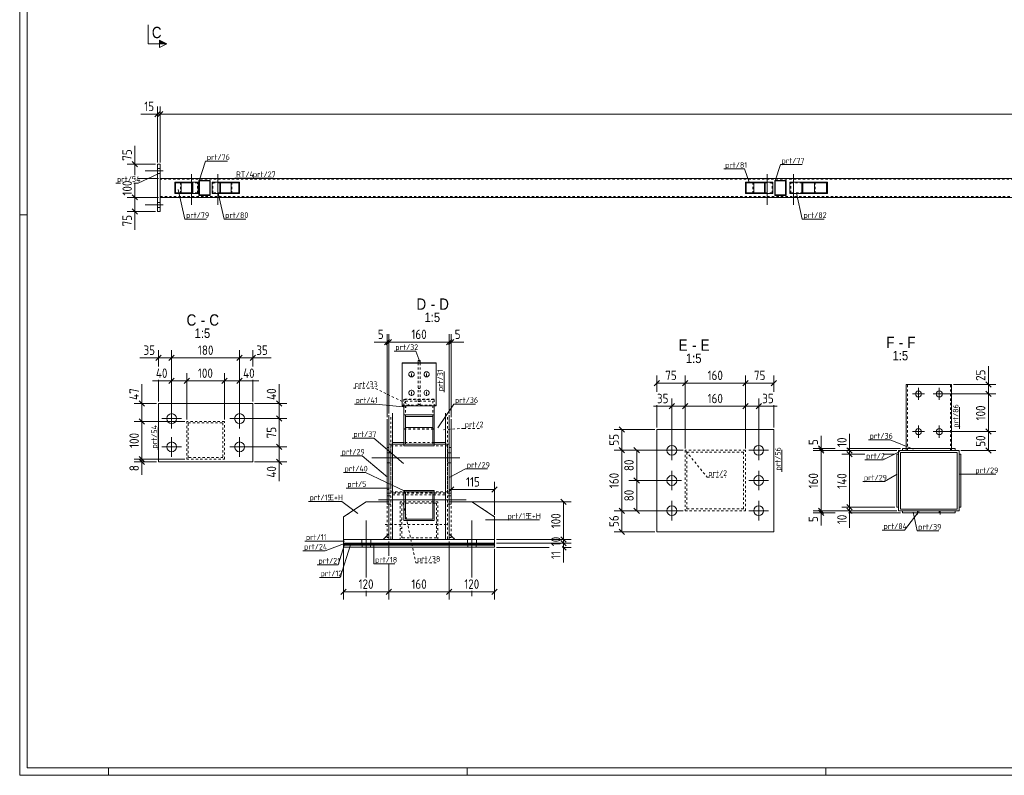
# Model space of a CAD drawing. Header units: millimetres. Extents: x 1 to 1188, y 1 to 840.
# Tile 1 of 7: x 1 to 523, y 1 to 401. Entities that reach past the tile are written whole.
import ezdxf

# ---------------------------------------------------------------- set-up
doc = ezdxf.new("R2010")
doc.units = ezdxf.units.MM
doc.header["$LTSCALE"] = 0.6
doc.linetypes.add('XKITLINE00', pattern=[0])
doc.linetypes.add('XKITLINE02', pattern=[4, 2, -2])
for name, color, linetype, lineweight in [('Bolt', 7, 'Continuous', 0), ('DrawingSheet', 5, 'Continuous', 0), ('OtherObjectType', 1, 'Continuous', 0), ('Part', 2, 'Continuous', 0), ('PartMark', 3, 'Continuous', 0), ('Section', 6, 'Continuous', 0), ('Z-DIMENSIONS', 1, 'Continuous', 0)]:
    doc.layers.add(name, color=color, linetype=linetype, lineweight=lineweight)
doc.styles.add('ARIAL', font='ARIAL.TTF')
doc.styles.add('ISOCPEUR', font='ISOCPEUR.TTF')

msp = doc.modelspace()

# ---------------------------------------------------------------- hatches: boundary and pattern name
at = {"layer": 'Section'}
msp.add_hatch(color=6, dxfattribs=at).paths.add_polyline_path([(75, 390.52), (79, 388.52), (75, 388.52)], flags=17)

# ---------------------------------------------------------------- linework, layer by layer
at = {"layer": 'Bolt', "color": 4, "linetype": 'XKITLINE00', "lineweight": 0}
for p, q in [((77, 321.19), (67.5, 321.19)), ((77, 321.19), (67.5, 321.19)), ((75.5, 322.49), (74, 322.49)), ((75.5, 322.49), (74, 322.49)), ((75.5, 319.89), (74, 319.89)), ((75.5, 319.89), (74, 319.89)), ((92, 319.44), (92, 303.19)), ((106, 319.44), (106, 303.19)), ((397, 319.44), (397, 303.19)), ((411, 319.44), (411, 303.19)), ((90.9, 317.19), (90.9, 316.79)), ((93.1, 317.19), (93.1, 316.79)), ((104.9, 317.19), (104.9, 316.79)), ((107.1, 317.19), (107.1, 316.79)), ((395.9, 317.19), (395.9, 316.79)), ((398.1, 317.19), (398.1, 316.79)), ((409.9, 317.19), (409.9, 316.79)), ((412.1, 317.19), (412.1, 316.79)), ((77, 303.19), (67.5, 303.19)), ((77, 303.19), (67.5, 303.19)), ((75.5, 304.49), (74, 304.49)), ((75.5, 304.49), (74, 304.49)), ((90.9, 307.59), (90.9, 307.19)), ((93.1, 307.59), (93.1, 307.19)), ((104.9, 307.59), (104.9, 307.19)), ((107.1, 307.59), (107.1, 307.19)), ((395.9, 307.59), (395.9, 307.19)), ((398.1, 307.59), (398.1, 307.19)), ((409.9, 307.59), (409.9, 307.19)), ((412.1, 307.59), (412.1, 307.19)), ((75.5, 301.89), (74, 301.89)), ((75.5, 301.89), (74, 301.89)), ((207.39, 214.13), (207.24, 213.79)), ((207.7, 214.48), (207.39, 214.13)), ((208.05, 214.69), (207.7, 214.48)), ((208.42, 214.78), (208.05, 214.69)), ((208.76, 214.78), (208.42, 214.78)), ((208.59, 213.95), (208.59, 212.47)), ((209.13, 214.69), (208.76, 214.78)), ((209.48, 214.48), (209.13, 214.69)), ((209.79, 214.13), (209.48, 214.48)), ((209.94, 213.79), (209.79, 214.13)), ((215.39, 214.13), (215.24, 213.79)), ((215.7, 214.48), (215.39, 214.13)), ((216.05, 214.69), (215.7, 214.48)), ((216.42, 214.78), (216.05, 214.69)), ((216.76, 214.78), (216.42, 214.78)), ((216.59, 213.95), (216.59, 212.47)), ((217.13, 214.69), (216.76, 214.78)), ((217.48, 214.48), (217.13, 214.69)), ((217.79, 214.13), (217.48, 214.48)), ((217.94, 213.79), (217.79, 214.13)), ((207.24, 213.79), (207.19, 213.43)), ((207.19, 213.43), (207.24, 213.06)), ((207.24, 213.06), (207.39, 212.72)), ((207.39, 212.72), (207.7, 212.37)), ((207.7, 212.37), (208.05, 212.16)), ((208.05, 212.16), (208.42, 212.07)), ((208.42, 212.07), (208.76, 212.07)), ((208.76, 212.07), (209.13, 212.16)), ((209.13, 212.16), (209.48, 212.37)), ((209.48, 212.37), (209.79, 212.72)), ((209.79, 212.72), (209.94, 213.06)), ((209.99, 213.43), (209.94, 213.79)), ((209.94, 213.06), (209.99, 213.43)), ((215.24, 213.79), (215.19, 213.43)), ((215.19, 213.43), (215.24, 213.06)), ((215.24, 213.06), (215.39, 212.72)), ((215.39, 212.72), (215.7, 212.37)), ((215.7, 212.37), (216.05, 212.16)), ((216.05, 212.16), (216.42, 212.07)), ((216.42, 212.07), (216.76, 212.07)), ((216.76, 212.07), (217.13, 212.16)), ((217.13, 212.16), (217.48, 212.37)), ((217.48, 212.37), (217.79, 212.72)), ((217.79, 212.72), (217.94, 213.06)), ((217.99, 213.43), (217.94, 213.79)), ((217.94, 213.06), (217.99, 213.43)), ((207.24, 204.01), (207.19, 203.64)), ((207.19, 203.64), (207.24, 203.28)), ((207.39, 204.35), (207.24, 204.01)), ((207.7, 204.7), (207.39, 204.35)), ((208.05, 204.91), (207.7, 204.7)), ((208.42, 205), (208.05, 204.91)), ((208.76, 205), (208.42, 205)), ((208.59, 204.16), (208.59, 202.69)), ((209.13, 204.91), (208.76, 205)), ((209.48, 204.7), (209.13, 204.91)), ((209.79, 204.35), (209.48, 204.7)), ((209.94, 204.01), (209.79, 204.35)), ((209.99, 203.64), (209.94, 204.01)), ((209.94, 203.28), (209.99, 203.64)), ((215.24, 204.01), (215.19, 203.64)), ((215.19, 203.64), (215.24, 203.28)), ((215.39, 204.35), (215.24, 204.01)), ((215.7, 204.7), (215.39, 204.35)), ((216.05, 204.91), (215.7, 204.7)), ((216.42, 205), (216.05, 204.91)), ((216.76, 205), (216.42, 205)), ((216.59, 204.16), (216.59, 202.69)), ((217.13, 204.91), (216.76, 205)), ((217.48, 204.7), (217.13, 204.91)), ((217.79, 204.35), (217.48, 204.7)), ((217.94, 204.01), (217.79, 204.35)), ((217.99, 203.64), (217.94, 204.01)), ((217.94, 203.28), (217.99, 203.64)), ((477.15, 199.86), (477.15, 206.26)), ((488.15, 199.86), (488.15, 206.26)), ((207.24, 203.28), (207.39, 202.94)), ((207.39, 202.94), (207.7, 202.59)), ((207.7, 202.59), (208.05, 202.38)), ((208.05, 202.38), (208.42, 202.29)), ((208.42, 202.29), (208.76, 202.29)), ((208.76, 202.29), (209.13, 202.38)), ((209.13, 202.38), (209.48, 202.59)), ((209.48, 202.59), (209.79, 202.94)), ((209.79, 202.94), (209.94, 203.28)), ((215.24, 203.28), (215.39, 202.94)), ((215.39, 202.94), (215.7, 202.59)), ((215.7, 202.59), (216.05, 202.38)), ((216.05, 202.38), (216.42, 202.29)), ((216.42, 202.29), (216.76, 202.29)), ((216.76, 202.29), (217.13, 202.38)), ((217.13, 202.38), (217.48, 202.59)), ((217.48, 202.59), (217.79, 202.94)), ((217.79, 202.94), (217.94, 203.28)), ((473.95, 203.06), (480.35, 203.06)), ((484.95, 203.06), (491.35, 203.06)), ((81.48, 184.8), (81.48, 195.2)), ((117.48, 184.8), (117.48, 195.2)), ((76.28, 190), (86.68, 190)), ((112.28, 190), (122.68, 190)), ((473.95, 183.06), (480.35, 183.06)), ((477.15, 179.86), (477.15, 186.26)), ((484.95, 183.06), (491.35, 183.06)), ((488.15, 179.86), (488.15, 186.26)), ((81.48, 169.8), (81.48, 180.2)), ((117.48, 169.8), (117.48, 180.2)), ((346.49, 167.97), (346.49, 178.37)), ((392.49, 167.97), (392.49, 178.37)), ((76.28, 175), (86.68, 175)), ((112.28, 175), (122.68, 175)), ((341.29, 173.17), (351.69, 173.17)), ((387.29, 173.17), (397.69, 173.17)), ((234.09, 169.23), (187.59, 169.23)), ((196.59, 171.83), (195.59, 171.83)), ((197.59, 171.83), (196.59, 171.83)), ((228.59, 171.83), (227.59, 171.83)), ((229.59, 171.83), (228.59, 171.83)), ((196.59, 166.62), (195.59, 166.62)), ((197.59, 166.62), (196.59, 166.62)), ((228.59, 166.62), (227.59, 166.62)), ((229.59, 166.62), (228.59, 166.62)), ((346.49, 151.97), (346.49, 162.37)), ((392.49, 151.97), (392.49, 162.37)), ((341.29, 157.17), (351.69, 157.17)), ((387.29, 157.17), (397.69, 157.17)), ((191.09, 146.87), (237.59, 146.87)), ((195.59, 149.07), (196.59, 149.07)), ((196.59, 149.07), (197.59, 149.07)), ((227.59, 149.07), (228.59, 149.07)), ((228.59, 149.07), (229.59, 149.07)), ((346.49, 135.97), (346.49, 146.37)), ((392.49, 135.97), (392.49, 146.37)), ((195.59, 144.67), (196.59, 144.67)), ((196.59, 144.67), (197.59, 144.67)), ((227.59, 144.67), (228.59, 144.67)), ((228.59, 144.67), (229.59, 144.67)), ((341.29, 141.17), (351.69, 141.17)), ((387.29, 141.17), (397.69, 141.17)), ((184.59, 105.78), (184.59, 135.93)), ((240.59, 105.78), (240.59, 135.93)), ((182.19, 123.93), (182.19, 125.93)), ((186.99, 123.93), (186.99, 125.93)), ((238.19, 123.93), (238.19, 125.93)), ((242.99, 123.93), (242.99, 125.93)), ((184.59, 95.93), (184.59, 98.78)), ((240.59, 95.93), (240.59, 98.78))]:
    msp.add_line(p, q, dxfattribs=at)
at = {"layer": 'Bolt', "color": 4, "linetype": 'XKITLINE02', "lineweight": 0}
for p, q in [((203.39, 136.12), (202.59, 136.12)), ((222.59, 136.12), (221.79, 136.12)), ((227.09, 133.92), (194.59, 133.92)), ((203.39, 131.72), (202.59, 131.72)), ((222.59, 131.72), (221.79, 131.72))]:
    msp.add_line(p, q, dxfattribs=at)
at = {"layer": 'Bolt', "color": 4, "linetype": 'XKITLINE00', "lineweight": 0}
for centre, radius in [((477.15, 203.06), 1.6), ((488.15, 203.06), 1.6), ((81.48, 190), 2.6), ((117.48, 190), 2.6), ((477.15, 183.06), 1.6), ((488.15, 183.06), 1.6), ((81.48, 175), 2.6), ((117.48, 175), 2.6), ((346.49, 173.17), 2.6), ((392.49, 173.17), 2.6), ((346.49, 157.17), 2.6), ((392.49, 157.17), 2.6), ((346.49, 141.17), 2.6), ((392.49, 141.17), 2.6)]:
    msp.add_circle(centre, radius, dxfattribs=at)
at = {"layer": 'DrawingSheet', "color": 2, "linetype": 'XKITLINE00', "lineweight": 0}
for p, q in [((1, 840), (1, 1)), ((5, 298), (1, 298)), ((1, 1), (1188, 1)), ((48, 1), (48, 5)), ((238, 1), (238, 5)), ((428, 1), (428, 5))]:
    msp.add_line(p, q, dxfattribs=at)
at = {"layer": 'DrawingSheet', "color": 3, "linetype": 'XKITLINE00', "lineweight": 0}
for p, q in [((5, 836), (5, 5)), ((5, 5), (1184, 5))]:
    msp.add_line(p, q, dxfattribs=at)
at = {"layer": 'Part', "color": 2, "linetype": 'XKITLINE00', "lineweight": 0}
for p, q in [((74, 324.69), (75.5, 324.69)), ((74, 324.69), (74, 299.69)), ((75.5, 324.69), (75.5, 299.69)), ((981.98, 317.19), (75.5, 317.19)), ((83.26, 309.19), (83.26, 315.19)), ((83.26, 315.19), (95.58, 315.19)), ((92.31, 314.89), (83.61, 314.89)), ((83.61, 309.49), (83.61, 314.89)), ((86.53, 309.49), (86.53, 314.89)), ((92.31, 309.49), (92.31, 314.89)), ((92.66, 309.19), (92.66, 315.19)), ((95.58, 315.19), (95.58, 309.19)), ((101.97, 316.19), (95.97, 316.19)), ((95.97, 316.19), (95.97, 308.19)), ((101.67, 315.89), (96.27, 315.89)), ((96.27, 308.49), (96.27, 315.89)), ((101.67, 308.49), (101.67, 315.89)), ((101.97, 308.19), (101.97, 316.19)), ((102.97, 315.19), (117.48, 315.19)), ((102.97, 309.19), (102.97, 315.19)), ((106.98, 309.19), (106.98, 315.19)), ((107.38, 314.89), (117.08, 314.89)), ((107.38, 314.89), (107.38, 309.49)), ((113.07, 309.49), (113.07, 314.89)), ((117.08, 314.89), (117.08, 309.49)), ((117.48, 315.19), (117.48, 309.19)), ((385.47, 309.19), (385.47, 315.19)), ((385.47, 315.19), (399.97, 315.19)), ((395.57, 314.89), (385.86, 314.89)), ((385.86, 309.49), (385.86, 314.89)), ((389.87, 309.49), (389.87, 314.89)), ((395.57, 309.49), (395.57, 314.89)), ((395.96, 309.19), (395.96, 315.19)), ((399.97, 315.19), (399.97, 309.19)), ((406.97, 316.19), (400.97, 316.19)), ((400.97, 316.19), (400.97, 308.19)), ((406.67, 315.89), (401.27, 315.89)), ((401.27, 308.49), (401.27, 315.89)), ((406.67, 308.49), (406.67, 315.89)), ((406.97, 308.19), (406.97, 316.19)), ((409.01, 309.19), (409.01, 315.19)), ((428.88, 315.19), (409.01, 315.19)), ((415.41, 309.19), (415.41, 315.19)), ((415.92, 314.89), (428.38, 314.89)), ((415.92, 314.89), (415.92, 309.49)), ((421.98, 309.49), (421.98, 314.89)), ((428.38, 314.89), (428.38, 309.49)), ((428.88, 309.19), (428.88, 315.19)), ((95.58, 309.19), (83.26, 309.19)), ((92.31, 309.49), (83.61, 309.49)), ((95.97, 308.19), (101.97, 308.19)), ((101.67, 308.49), (96.27, 308.49)), ((102.97, 309.19), (117.48, 309.19)), ((117.08, 309.49), (107.38, 309.49)), ((399.97, 309.19), (385.47, 309.19)), ((395.57, 309.49), (385.86, 309.49)), ((400.97, 308.19), (406.97, 308.19)), ((406.67, 308.49), (401.27, 308.49)), ((428.88, 309.19), (409.01, 309.19)), ((428.38, 309.49), (415.92, 309.49)), ((981.98, 307.19), (75.5, 307.19)), ((74, 299.69), (75.5, 299.69)), ((221.59, 219.5), (203.59, 219.5)), ((203.59, 219.5), (203.59, 196.8)), ((203.59, 219.29), (221.59, 219.29)), ((212.09, 220.75), (212.09, 219.5)), ((212.09, 220.75), (213.09, 220.75)), ((213.09, 219.5), (212.09, 219.5)), ((213.09, 220.75), (213.09, 219.5)), ((221.59, 196.8), (221.59, 219.5)), ((470.65, 208.06), (470.65, 174.08)), ((494.65, 208.06), (470.65, 208.06)), ((494.65, 208.06), (494.65, 174.08)), ((74.48, 167), (74.48, 198)), ((74.48, 198), (124.48, 198)), ((124.48, 198), (124.48, 167)), ((203.59, 196.8), (221.59, 196.8)), ((204.59, 196.8), (204.59, 175.61)), ((220.59, 196.8), (220.59, 175.61)), ((195.59, 189.7), (195.59, 145.92)), ((196.59, 191.74), (196.59, 176.35)), ((198.59, 192.77), (198.59, 176.35)), ((220.59, 191.97), (204.59, 191.97)), ((219.79, 191.15), (205.39, 191.15)), ((205.39, 191.15), (205.39, 176.43)), ((219.79, 176.43), (219.79, 191.15)), ((226.59, 176.35), (226.59, 192.77)), ((228.59, 191.74), (228.59, 176.35)), ((229.59, 189.7), (229.59, 145.92)), ((205.39, 185.19), (219.79, 185.19)), ((338.49, 129.99), (338.49, 184.17)), ((338.49, 184.17), (400.49, 184.17)), ((400.49, 184.17), (400.49, 129.99)), ((195.59, 174.73), (196.59, 174.73)), ((196.59, 176.35), (198.59, 176.35)), ((196.59, 176.35), (198.59, 176.35)), ((196.59, 176.35), (196.59, 125.93)), ((198.59, 177.33), (204.59, 177.33)), ((198.59, 176.35), (204.59, 176.35)), ((198.59, 125.92), (198.59, 176.35)), ((204.59, 175.61), (220.59, 175.61)), ((205.39, 176.43), (219.79, 176.43)), ((226.59, 177.33), (220.59, 177.33)), ((226.59, 176.35), (220.59, 176.35)), ((226.59, 176.35), (226.59, 125.92)), ((228.59, 176.35), (226.59, 176.35)), ((228.59, 176.35), (226.59, 176.35)), ((228.59, 176.35), (228.59, 125.93)), ((228.59, 174.73), (229.59, 174.73)), ((466.65, 141.07), (466.65, 173.07)), ((466.65, 173.07), (498.65, 173.07)), ((468.65, 174.08), (496.65, 174.08)), ((468.65, 173.08), (468.65, 174.08)), ((468.65, 173.08), (468.65, 173.08)), ((468.65, 173.08), (496.65, 173.08)), ((470.65, 173.07), (470.65, 173.08)), ((494.65, 173.07), (494.65, 173.08)), ((496.65, 174.08), (496.65, 174.08)), ((496.65, 174.08), (496.65, 173.08)), ((498.65, 173.07), (498.65, 141.07)), ((74.48, 167), (124.48, 167)), ((466.65, 171.07), (465.65, 171.07)), ((465.65, 171.07), (465.65, 143.07)), ((466.65, 143.07), (466.65, 171.07)), ((497.65, 172.07), (467.65, 172.07)), ((467.65, 172.07), (467.65, 142.07)), ((497.65, 142.07), (497.65, 172.07)), ((499.65, 171.07), (498.65, 171.07)), ((498.65, 171.07), (498.65, 143.07)), ((499.65, 171.07), (499.65, 143.07)), ((204.59, 151.92), (220.59, 151.92)), ((204.59, 151.92), (204.59, 135.92)), ((220.59, 151.92), (220.59, 135.92)), ((205.39, 151.12), (205.39, 136.72)), ((205.39, 151.12), (219.79, 151.12)), ((219.79, 151.12), (219.79, 136.72)), ((172.59, 137.92), (184.59, 145.92)), ((184.59, 145.92), (196.59, 145.92)), ((196.59, 145.92), (196.59, 128.92)), ((228.59, 145.92), (228.59, 128.92)), ((240.59, 145.92), (228.59, 145.92)), ((252.59, 137.92), (240.59, 145.92)), ((465.65, 143.07), (466.65, 143.07)), ((498.65, 141.07), (466.65, 141.07)), ((467.65, 142.07), (497.65, 142.07)), ((468.65, 140.07), (468.65, 141.07)), ((468.65, 141.07), (496.65, 141.07)), ((496.65, 141.07), (496.65, 140.07)), ((498.65, 143.07), (499.65, 143.07)), ((172.59, 125.92), (172.59, 137.92)), ((204.59, 135.92), (220.59, 135.92)), ((205.39, 136.72), (219.79, 136.72)), ((252.59, 125.92), (252.59, 137.92)), ((468.65, 140.07), (496.65, 140.07)), ((476.65, 140.07), (476.65, 139.16)), ((488.65, 140.07), (488.65, 139.16)), ((198.59, 125.93), (172.59, 125.93)), ((172.59, 125.93), (172.59, 123.93)), ((172.59, 125.92), (193.59, 125.92)), ((193.59, 125.92), (196.59, 128.92)), ((195.59, 126.92), (195.59, 127.92)), ((195.59, 126.92), (195.59, 126.92)), ((195.59, 126.92), (195.59, 126.92)), ((195.59, 126.92), (196.59, 126.92)), ((195.59, 126.92), (196.59, 126.92)), ((196.59, 125.93), (198.59, 125.93)), ((226.59, 125.92), (198.59, 125.92)), ((252.59, 125.93), (226.59, 125.93)), ((228.59, 125.93), (226.59, 125.93)), ((228.59, 128.92), (231.59, 125.92)), ((228.59, 126.92), (229.59, 126.92)), ((228.59, 126.92), (229.59, 126.92)), ((229.59, 127.92), (229.59, 126.92)), ((231.59, 125.92), (252.59, 125.92)), ((252.59, 123.93), (252.59, 125.93)), ((400.49, 129.99), (338.49, 129.99)), ((172.59, 123.93), (252.59, 123.93)), ((172.59, 123.52), (172.59, 123.92)), ((172.59, 123.92), (172.59, 123.92)), ((172.59, 123.92), (252.59, 123.92)), ((172.59, 121.92), (172.59, 123.92)), ((172.59, 123.92), (172.59, 123.92)), ((172.59, 123.92), (252.59, 123.92)), ((172.59, 123.52), (172.59, 123.52)), ((172.59, 123.52), (252.59, 123.52)), ((172.59, 122.92), (172.59, 123.52)), ((172.59, 123.52), (172.59, 123.52)), ((172.59, 123.52), (252.59, 123.52)), ((172.59, 122.92), (172.59, 122.92)), ((172.59, 122.92), (252.59, 122.92)), ((172.59, 121.92), (172.59, 122.92)), ((172.59, 122.92), (172.59, 122.92)), ((172.59, 122.92), (252.59, 122.92)), ((172.59, 121.92), (172.59, 121.92)), ((172.59, 121.92), (252.59, 121.92)), ((172.59, 121.92), (172.59, 121.92)), ((172.59, 121.92), (252.59, 121.92)), ((252.59, 123.52), (252.59, 123.92)), ((252.59, 121.92), (252.59, 123.92)), ((252.59, 122.92), (252.59, 123.52)), ((252.59, 121.92), (252.59, 122.92))]:
    msp.add_line(p, q, dxfattribs=at)
at = {"layer": 'Part', "color": 7, "linetype": 'XKITLINE02', "lineweight": 0}
for p, q in [((75.5, 307.19), (75.5, 317.19)), ((995.47, 316.79), (75.5, 316.79)), ((86.18, 309.19), (86.18, 315.19)), ((95.23, 314.89), (92.31, 314.89)), ((95.23, 309.49), (95.23, 314.89)), ((103.37, 314.89), (107.38, 314.89)), ((103.37, 309.49), (103.37, 314.89)), ((113.47, 309.19), (113.47, 315.19)), ((389.48, 309.19), (389.48, 315.19)), ((399.58, 314.89), (395.57, 314.89)), ((399.58, 309.49), (399.58, 314.89)), ((409.52, 314.89), (415.92, 314.89)), ((409.52, 309.49), (409.52, 314.89)), ((422.48, 309.19), (422.48, 315.19)), ((95.23, 309.49), (92.31, 309.49)), ((107.38, 309.49), (103.37, 309.49)), ((399.58, 309.49), (395.57, 309.49)), ((415.92, 309.49), (409.52, 309.49)), ((75.5, 307.59), (995.47, 307.59)), ((212.09, 219.5), (212.09, 197.42)), ((213.09, 219.5), (213.09, 197.42)), ((212.09, 205.93), (213.09, 205.93)), ((471.25, 173.06), (471.25, 208.06)), ((494.05, 173.06), (494.05, 208.06)), ((204.59, 200.26), (204.59, 184.41)), ((220.59, 200.26), (204.59, 200.26)), ((204.59, 200.06), (220.59, 200.06)), ((204.59, 196.8), (204.59, 200.06)), ((204.59, 200.06), (220.59, 200.06)), ((205.39, 199.27), (205.39, 191.15)), ((205.39, 199.27), (205.39, 191.15)), ((205.39, 199.27), (219.79, 199.27)), ((212.09, 200.06), (213.09, 200.06)), ((212.09, 198.96), (213.09, 198.96)), ((219.79, 199.27), (219.79, 191.15)), ((220.59, 184.41), (220.59, 200.26)), ((220.59, 200.06), (220.59, 196.8)), ((203.59, 197.01), (221.59, 197.01)), ((212.09, 197.42), (213.09, 197.42)), ((109.48, 188.5), (89.48, 188.5)), ((89.48, 188.5), (89.48, 168.5)), ((109.48, 168.5), (109.48, 188.5)), ((196.59, 189.7), (196.59, 126.92)), ((197.59, 190.72), (197.59, 151.25)), ((227.59, 190.72), (227.59, 151.25)), ((228.59, 189.7), (228.59, 126.92)), ((90.28, 169.3), (90.28, 187.7)), ((90.28, 187.7), (108.68, 187.7)), ((108.68, 187.7), (108.68, 169.3)), ((204.59, 184.61), (220.59, 184.61)), ((204.59, 184.41), (220.59, 184.41)), ((204.59, 184.41), (220.59, 184.41)), ((196.59, 176.35), (196.59, 150.44)), ((197.59, 175.54), (227.59, 175.54)), ((197.59, 175.54), (197.59, 125.93)), ((227.59, 175.54), (197.59, 175.54)), ((198.59, 176.35), (226.59, 176.35)), ((226.59, 176.35), (198.59, 176.35)), ((226.59, 176.35), (198.59, 176.35)), ((220.59, 177.33), (204.59, 177.33)), ((220.59, 176.35), (204.59, 176.35)), ((227.59, 175.54), (227.59, 125.93)), ((228.59, 150.44), (228.59, 176.35)), ((385.5, 173.17), (353.5, 173.17)), ((353.5, 173.17), (353.5, 141.17)), ((354.5, 142.17), (354.5, 172.17)), ((354.5, 172.17), (384.5, 172.17)), ((384.5, 172.17), (384.5, 142.17)), ((385.5, 141.17), (385.5, 173.17)), ((468.65, 174.08), (496.65, 174.08)), ((468.65, 173.08), (496.65, 173.08)), ((470.65, 174.08), (470.65, 173.06)), ((470.65, 173.06), (470.65, 173.07)), ((494.65, 173.06), (470.65, 173.06)), ((471.25, 173.08), (471.25, 173.06)), ((494.05, 173.08), (494.05, 173.06)), ((494.65, 174.08), (494.65, 173.08)), ((494.65, 173.08), (494.65, 173.06)), ((494.65, 173.06), (494.65, 173.07)), ((496.65, 174.08), (496.65, 174.08)), ((89.48, 168.5), (109.48, 168.5)), ((108.68, 169.3), (90.28, 169.3)), ((198.59, 159.03), (198.59, 149.63)), ((226.59, 149.63), (226.59, 159.03)), ((195.59, 152.4), (196.59, 152.4)), ((228.59, 152.4), (229.59, 152.4)), ((196.59, 150.44), (195.59, 150.44)), ((196.59, 150.44), (228.59, 150.44)), ((196.59, 150.44), (228.59, 150.44)), ((197.59, 151.25), (227.59, 151.25)), ((227.59, 151.25), (197.59, 151.25)), ((226.59, 150.61), (198.59, 150.61)), ((198.59, 149.63), (226.59, 149.63)), ((198.59, 149.63), (226.59, 149.63)), ((198.59, 149.63), (198.59, 125.92)), ((226.59, 125.92), (226.59, 149.63)), ((228.59, 150.44), (229.59, 150.44)), ((172.59, 137.92), (184.59, 145.92)), ((184.59, 145.92), (196.59, 145.92)), ((184.59, 145.92), (196.59, 145.92)), ((195.59, 145.92), (195.59, 127.92)), ((196.59, 145.92), (196.59, 128.92)), ((222.59, 145.92), (202.59, 145.92)), ((202.59, 145.92), (202.59, 125.92)), ((203.39, 126.72), (203.39, 145.12)), ((203.39, 145.12), (221.79, 145.12)), ((221.79, 145.12), (221.79, 126.72)), ((222.59, 125.92), (222.59, 145.92)), ((228.59, 145.92), (240.59, 145.92)), ((228.59, 145.92), (228.59, 128.92)), ((240.59, 145.92), (228.59, 145.92)), ((228.59, 145.92), (229.59, 145.92)), ((229.59, 145.92), (229.59, 127.92)), ((252.59, 137.92), (240.59, 145.92)), ((353.5, 141.17), (385.5, 141.17)), ((384.5, 142.17), (354.5, 142.17)), ((476.65, 141.07), (476.65, 140.07)), ((476.65, 141.07), (488.65, 141.07)), ((477.25, 139.84), (477.25, 141.07)), ((488.05, 139.84), (488.05, 141.07)), ((488.65, 141.07), (488.65, 140.07)), ((172.59, 125.92), (172.59, 137.92)), ((252.59, 125.92), (252.59, 137.92)), ((193.59, 125.92), (172.59, 125.92)), ((196.59, 128.92), (193.59, 125.92)), ((198.59, 125.93), (226.59, 125.93)), ((226.59, 125.93), (198.59, 125.93)), ((198.59, 125.92), (226.59, 125.92)), ((202.59, 125.92), (222.59, 125.92)), ((221.79, 126.72), (203.39, 126.72)), ((226.59, 125.93), (226.59, 125.92)), ((228.59, 128.92), (231.59, 125.92)), ((231.59, 125.92), (252.59, 125.92)), ((172.59, 123.52), (172.59, 123.92)), ((172.59, 121.92), (172.59, 123.92)), ((172.59, 122.92), (172.59, 123.52)), ((172.59, 121.92), (172.59, 122.92)), ((182.39, 123.52), (182.39, 123.92)), ((182.39, 123.52), (182.39, 123.92)), ((182.39, 121.92), (182.39, 123.92)), ((182.39, 121.92), (182.39, 123.92)), ((182.39, 122.92), (182.39, 123.52)), ((182.39, 122.92), (182.39, 123.52)), ((182.39, 121.92), (182.39, 122.92)), ((182.39, 121.92), (182.39, 122.92)), ((184.59, 123.52), (184.59, 123.92)), ((184.59, 121.92), (184.59, 123.92)), ((184.59, 122.92), (184.59, 123.52)), ((184.59, 121.92), (184.59, 122.92)), ((186.79, 123.52), (186.79, 123.92)), ((186.79, 123.52), (186.79, 123.92)), ((186.79, 121.92), (186.79, 123.92)), ((186.79, 121.92), (186.79, 123.92)), ((186.79, 122.92), (186.79, 123.52)), ((186.79, 122.92), (186.79, 123.52)), ((186.79, 121.92), (186.79, 122.92)), ((186.79, 121.92), (186.79, 122.92)), ((238.39, 123.52), (238.39, 123.92)), ((238.39, 123.52), (238.39, 123.92)), ((238.39, 121.92), (238.39, 123.92)), ((238.39, 121.92), (238.39, 123.92)), ((238.39, 122.92), (238.39, 123.52)), ((238.39, 122.92), (238.39, 123.52)), ((238.39, 121.92), (238.39, 122.92)), ((238.39, 121.92), (238.39, 122.92)), ((240.59, 123.52), (240.59, 123.92)), ((240.59, 121.92), (240.59, 123.92)), ((240.59, 122.92), (240.59, 123.52)), ((240.59, 121.92), (240.59, 122.92)), ((242.79, 123.52), (242.79, 123.92)), ((242.79, 123.52), (242.79, 123.92)), ((242.79, 121.92), (242.79, 123.92)), ((242.79, 121.92), (242.79, 123.92)), ((242.79, 122.92), (242.79, 123.52)), ((242.79, 122.92), (242.79, 123.52)), ((242.79, 121.92), (242.79, 122.92)), ((242.79, 121.92), (242.79, 122.92)), ((252.59, 123.92), (252.59, 123.52)), ((252.59, 123.92), (252.59, 121.92)), ((252.59, 123.52), (252.59, 122.92)), ((252.59, 122.92), (252.59, 121.92))]:
    msp.add_line(p, q, dxfattribs=at)
at = {"layer": 'PartMark', "color": 7, "linetype": 'XKITLINE00', "lineweight": 0}
for p, q in [((96.15, 315.97), (99.51, 326.43)), ((99.51, 326.43), (111.02, 326.43)), ((401.15, 315.97), (403.99, 324.5)), ((403.99, 324.5), (415.51, 324.5)), ((74.33, 319.66), (63.71, 314.71)), ((374.06, 322.21), (385.06, 322.21)), ((387.65, 314.65), (385.06, 322.21)), ((51.94, 314.71), (54.43, 314.71)), ((61.43, 314.71), (63.71, 314.71)), ((115, 317.29), (135.41, 317.29)), ((84.88, 311.29), (88.5, 295.66)), ((106.15, 309.36), (109.25, 295.67)), ((412.5, 309.38), (415.6, 295.69)), ((88.5, 295.66), (100.02, 295.66)), ((109.25, 295.67), (120.76, 295.67)), ((415.6, 295.69), (427.12, 295.69)), ((199.39, 225.71), (210.9, 225.71)), ((212.97, 220.08), (210.9, 225.71)), ((225.89, 203.9), (225.89, 214.89)), ((178.35, 197.62), (189.6, 197.62)), ((206, 195.96), (189.6, 197.62)), ((222.49, 185.05), (230.99, 197.67)), ((230.99, 197.67), (242.5, 197.67)), ((498.95, 184.56), (498.95, 196.07)), ((74.38, 173.5), (74.38, 185.27)), ((177.18, 179.67), (188.69, 179.67)), ((204.25, 166.21), (188.69, 179.67)), ((450.67, 178.72), (462.18, 178.72)), ((474.31, 173.82), (462.18, 178.72)), ((404.79, 161.84), (404.79, 173.35)), ((467.2, 172.52), (458.5, 168.09)), ((170.97, 170.24), (182.48, 170.24)), ((195.92, 158.9), (182.48, 170.24)), ((448.8, 168.09), (458.5, 168.09)), ((228.92, 158.9), (237.25, 163.34)), ((237.25, 163.34), (248.77, 163.34)), ((172.48, 161.37), (184.25, 161.37)), ((205.04, 151.47), (184.25, 161.37)), ((447.63, 156.58), (459.15, 156.58)), ((465.91, 160.49), (459.15, 156.58)), ((498.91, 160.49), (506.64, 160.46)), ((506.64, 160.46), (518.15, 160.46)), ((173.98, 153.17), (183.69, 153.17)), ((196.86, 153.17), (183.69, 153.17)), ((154.01, 146.08), (171.58, 146.08)), ((180.07, 139.69), (171.58, 146.08)), ((247.72, 136.28), (258.84, 136.28)), ((258.84, 136.28), (276.41, 136.28)), ((476.83, 140.06), (469.76, 130.89)), ((474.31, 140.33), (476.38, 130.5)), ((457.99, 130.89), (469.76, 130.89)), ((476.38, 130.5), (487.89, 130.5)), ((151.06, 120), (162.83, 120)), ((152.04, 125.1), (162.52, 125.1)), ((173.05, 125.1), (162.52, 125.1)), ((173.05, 123.78), (162.83, 120)), ((173.05, 123.3), (169.64, 112.56)), ((176.23, 123.11), (170.79, 105.86)), ((188.65, 122.66), (188.65, 113.11)), ((158.65, 112.56), (169.64, 112.56)), ((188.65, 113.11), (199.65, 113.11)), ((159.8, 105.86), (170.79, 105.86))]:
    msp.add_line(p, q, dxfattribs=at)
at = {"layer": 'PartMark', "color": 7, "linetype": 'XKITLINE02', "lineweight": 0}
for p, q in [((177.89, 206.05), (189.4, 206.05)), ((207.9, 196.98), (189.4, 206.05)), ((225.53, 184.05), (236.16, 184.8)), ((236.16, 184.8), (245.86, 184.8)), ((354.04, 172.62), (365.16, 158.95)), ((365.16, 158.95), (374.87, 158.95)), ((204.25, 144.83), (210.87, 113.51)), ((210.87, 113.51), (222.38, 113.51))]:
    msp.add_line(p, q, dxfattribs=at)
at = {"layer": 'Section', "color": 6, "linetype": 'XKITLINE00', "lineweight": 0}
for p, q in [((69, 388.52), (69, 398.52)), ((69, 388.52), (79, 388.52)), ((79, 388.52), (75, 390.52)), ((75, 390.52), (75, 386.52)), ((79, 388.52), (75, 386.52))]:
    msp.add_line(p, q, dxfattribs=at)
at = {"layer": 'Z-DIMENSIONS', "color": 7, "linetype": 'XKITLINE00', "lineweight": 0}
for p, q in [((74, 325.69), (74, 355.39)), ((75.5, 325.69), (75.5, 355.39)), ((75.5, 325.69), (75.5, 355.39)), ((74, 351.29), (65.1, 351.29)), ((74, 351.29), (65.1, 351.29)), ((75.42, 352.71), (72.59, 349.88)), ((74, 351.29), (75.5, 351.29)), ((76.92, 352.71), (74.09, 349.88)), ((76.92, 352.71), (74.09, 349.88)), ((75.5, 351.29), (1011.94, 351.29)), ((62.03, 324.69), (62.03, 334.46)), ((62.03, 324.69), (62.03, 334.46)), ((73, 324.69), (57.93, 324.69)), ((60.62, 326.1), (63.44, 323.28)), ((62.03, 318.91), (62.03, 324.69)), ((62.03, 307.19), (62.03, 314.71)), ((74.5, 317.19), (63.71, 317.19)), ((74.5, 317.19), (63.71, 317.19)), ((60.62, 308.6), (63.44, 305.78)), ((61.43, 307.79), (63.44, 305.78)), ((74.5, 307.19), (57.93, 307.19)), ((74.5, 307.19), (61.43, 307.19)), ((62.03, 299.69), (62.03, 307.19)), ((73, 299.69), (57.93, 299.69)), ((60.62, 301.1), (63.44, 298.28)), ((62.03, 299.69), (62.03, 289.93)), ((62.03, 299.69), (62.03, 289.93)), ((195.59, 230.52), (188.83, 230.52)), ((195.59, 230.52), (188.83, 230.52)), ((197, 231.93), (194.18, 229.1)), ((198, 231.93), (195.18, 229.1)), ((198, 231.93), (195.18, 229.1)), ((195.59, 190.7), (195.59, 234.62)), ((195.59, 230.52), (196.59, 230.52)), ((196.59, 192.74), (196.59, 234.62)), ((196.59, 192.74), (196.59, 234.62)), ((196.59, 230.52), (228.59, 230.52)), ((230, 231.93), (227.18, 229.1)), ((230, 231.93), (227.18, 229.1)), ((231, 231.93), (228.18, 229.1)), ((228.59, 192.74), (228.59, 234.62)), ((228.59, 192.74), (228.59, 234.62)), ((228.59, 230.52), (229.59, 230.52)), ((229.59, 190.7), (229.59, 234.62)), ((229.59, 230.52), (236.35, 230.52)), ((229.59, 230.52), (236.35, 230.52)), ((74.48, 217.53), (74.48, 226.21)), ((81.48, 191), (81.48, 226.21)), ((81.48, 191), (81.48, 226.21)), ((117.48, 191), (117.48, 226.21)), ((117.48, 191), (117.48, 226.21)), ((124.48, 217.53), (124.48, 226.21)), ((74.48, 222.11), (64.72, 222.11)), ((74.48, 222.11), (64.72, 222.11)), ((75.9, 223.53), (73.07, 220.7)), ((74.48, 222.11), (81.48, 222.11)), ((82.9, 223.53), (80.07, 220.7)), ((82.9, 223.53), (80.07, 220.7)), ((81.48, 222.11), (117.48, 222.11)), ((118.9, 223.53), (116.07, 220.7)), ((118.9, 223.53), (116.07, 220.7)), ((117.48, 222.11), (124.48, 222.11)), ((125.9, 223.53), (123.07, 220.7)), ((124.48, 222.11), (134.25, 222.11)), ((124.48, 222.11), (134.25, 222.11)), ((81.48, 191), (81.48, 214.03)), ((89.48, 189.5), (89.48, 214.03)), ((89.48, 189.5), (89.48, 214.03)), ((109.48, 189.5), (109.48, 214.03)), ((109.48, 189.5), (109.48, 214.03)), ((117.48, 191), (117.48, 214.03)), ((514.18, 208.06), (514.18, 217.83)), ((514.18, 208.06), (514.18, 217.83)), ((81.48, 209.93), (71.29, 209.93)), ((81.48, 209.93), (71.29, 209.93)), ((74.48, 199), (74.48, 210.53)), ((82.9, 211.34), (80.07, 208.52)), ((81.48, 209.93), (89.48, 209.93)), ((90.9, 211.34), (88.07, 208.52)), ((90.9, 211.34), (88.07, 208.52)), ((89.48, 209.93), (109.48, 209.93)), ((110.9, 211.34), (108.07, 208.52)), ((110.9, 211.34), (108.07, 208.52)), ((109.48, 209.93), (117.48, 209.93)), ((118.9, 211.34), (116.07, 208.52)), ((117.48, 209.93), (127.68, 209.93)), ((117.48, 209.93), (127.68, 209.93)), ((124.48, 199), (124.48, 210.53)), ((339.91, 210.2), (337.08, 207.37)), ((338.49, 204.11), (338.49, 212.89)), ((338.49, 208.79), (353.5, 208.79)), ((354.91, 210.2), (352.08, 207.37)), ((354.91, 210.2), (352.08, 207.37)), ((353.5, 174.17), (353.5, 212.89)), ((353.5, 174.17), (353.5, 212.89)), ((353.5, 208.79), (385.5, 208.79)), ((386.91, 210.2), (384.08, 207.37)), ((386.91, 210.2), (384.08, 207.37)), ((385.5, 174.17), (385.5, 212.89)), ((385.5, 174.17), (385.5, 212.89)), ((385.5, 208.79), (400.49, 208.79)), ((401.91, 210.2), (399.08, 207.37)), ((400.49, 204.11), (400.49, 212.89)), ((512.77, 209.48), (515.6, 206.65)), ((65.73, 198), (65.73, 208.2)), ((65.73, 198), (65.73, 208.2)), ((138.49, 198), (138.49, 208.2)), ((138.49, 198), (138.49, 208.2)), ((495.65, 208.06), (518.18, 208.06)), ((512.77, 204.48), (515.6, 201.65)), ((512.77, 204.48), (515.6, 201.65)), ((514.18, 203.06), (514.18, 208.06)), ((64.32, 199.42), (67.15, 196.59)), ((137.08, 199.42), (139.91, 196.59)), ((346.49, 174.17), (346.49, 200.61)), ((353.5, 174.17), (353.5, 200.61)), ((353.5, 174.17), (353.5, 200.61)), ((385.5, 174.17), (385.5, 200.61)), ((385.5, 174.17), (385.5, 200.61)), ((392.49, 174.17), (392.49, 200.61)), ((489.15, 203.06), (518.18, 203.06)), ((489.15, 203.06), (518.18, 203.06)), ((514.18, 183.06), (514.18, 203.06)), ((73.48, 198), (61.63, 198)), ((65.73, 188.5), (65.73, 198)), ((125.48, 198), (142.49, 198)), ((138.49, 190), (138.49, 198)), ((346.49, 196.51), (336.73, 196.51)), ((346.49, 196.51), (336.73, 196.51)), ((338.49, 185.17), (338.49, 197.11)), ((347.91, 197.92), (345.08, 195.1)), ((346.49, 196.51), (353.5, 196.51)), ((354.91, 197.92), (352.08, 195.1)), ((354.91, 197.92), (352.08, 195.1)), ((353.5, 196.51), (385.5, 196.51)), ((386.91, 197.92), (384.08, 195.1)), ((386.91, 197.92), (384.08, 195.1)), ((385.5, 196.51), (392.49, 196.51)), ((393.91, 197.92), (391.08, 195.1)), ((392.49, 196.51), (402.26, 196.51)), ((392.49, 196.51), (402.26, 196.51)), ((400.49, 185.17), (400.49, 197.11)), ((88.48, 188.5), (61.63, 188.5)), ((88.48, 188.5), (61.63, 188.5)), ((64.32, 189.92), (67.15, 187.09)), ((64.32, 189.92), (67.15, 187.09)), ((65.73, 168.5), (65.73, 188.5)), ((118.48, 190), (142.49, 190)), ((118.48, 190), (142.49, 190)), ((137.08, 191.42), (139.91, 188.59)), ((137.08, 191.42), (139.91, 188.59)), ((138.49, 175), (138.49, 190)), ((337.49, 184.17), (315.86, 184.17)), ((318.54, 185.59), (321.37, 182.76)), ((319.96, 173.17), (319.96, 184.17)), ((489.15, 183.06), (518.18, 183.06)), ((489.15, 183.06), (518.18, 183.06)), ((512.77, 184.48), (515.6, 181.65)), ((512.77, 184.48), (515.6, 181.65)), ((514.18, 173.07), (514.18, 183.06)), ((425.54, 174.08), (425.54, 180.84)), ((425.54, 174.08), (425.54, 180.84)), ((440.68, 173.07), (440.68, 181.97)), ((440.68, 173.07), (440.68, 181.97)), ((118.48, 175), (142.49, 175)), ((118.48, 175), (142.49, 175)), ((137.08, 176.42), (139.91, 173.59)), ((137.08, 176.42), (139.91, 173.59)), ((138.49, 167), (138.49, 175)), ((352.5, 173.17), (315.86, 173.17)), ((352.5, 173.17), (315.86, 173.17)), ((318.54, 174.59), (321.37, 171.76)), ((318.54, 174.59), (321.37, 171.76)), ((319.96, 141.17), (319.96, 173.17)), ((345.49, 173.17), (323.76, 173.17)), ((326.44, 174.59), (329.27, 171.76)), ((327.86, 157.17), (327.86, 173.17)), ((433.08, 174.08), (421.44, 174.08)), ((465.65, 173.07), (421.44, 173.07)), ((465.65, 173.07), (421.44, 173.07)), ((424.13, 175.49), (426.96, 172.67)), ((424.13, 174.48), (426.96, 171.65)), ((424.13, 174.48), (426.96, 171.65)), ((425.54, 173.07), (425.54, 174.08)), ((425.54, 141.07), (425.54, 173.07)), ((465.65, 173.07), (436.58, 173.07)), ((439.26, 174.48), (442.09, 171.65)), ((439.26, 172.48), (442.09, 169.65)), ((439.26, 172.48), (442.09, 169.65)), ((467.65, 174.08), (440.08, 174.08)), ((440.68, 171.07), (440.68, 173.07)), ((499.65, 173.07), (518.18, 173.07)), ((512.77, 174.48), (515.6, 171.65)), ((88.48, 168.5), (61.63, 168.5)), ((88.48, 168.5), (61.63, 168.5)), ((73.48, 167), (61.63, 167)), ((64.32, 169.92), (67.15, 167.09)), ((64.32, 169.92), (67.15, 167.09)), ((64.32, 168.42), (67.15, 165.59)), ((65.73, 167), (65.73, 168.5)), ((65.73, 167), (65.73, 160.25)), ((65.73, 167), (65.73, 160.25)), ((125.48, 167), (142.49, 167)), ((137.08, 168.42), (139.91, 165.59)), ((138.49, 167), (138.49, 156.81)), ((138.49, 167), (138.49, 156.81)), ((448.8, 171.07), (436.58, 171.07)), ((448.8, 171.07), (436.58, 171.07)), ((440.68, 143.07), (440.68, 171.07)), ((464.65, 171.07), (458.5, 171.07)), ((464.65, 171.07), (458.5, 171.07)), ((345.49, 157.17), (323.76, 157.17)), ((345.49, 157.17), (323.76, 157.17)), ((326.44, 158.59), (329.27, 155.76)), ((326.44, 158.59), (329.27, 155.76)), ((327.86, 141.17), (327.86, 157.17)), ((231, 153.79), (228.18, 150.96)), ((229.59, 146.92), (229.59, 156.47)), ((229.59, 152.37), (252.59, 152.37)), ((254, 153.79), (251.17, 150.96)), ((252.59, 138.92), (252.59, 156.47)), ((287.73, 147.34), (290.56, 144.51)), ((240.73, 145.92), (293.14, 145.92)), ((289.14, 125.92), (289.14, 145.92)), ((352.5, 141.17), (315.86, 141.17)), ((352.5, 141.17), (315.86, 141.17)), ((318.54, 142.59), (321.37, 139.76)), ((318.54, 142.59), (321.37, 139.76)), ((319.96, 129.99), (319.96, 141.17)), ((345.49, 141.17), (323.76, 141.17)), ((326.44, 142.59), (329.27, 139.76)), ((465.65, 141.07), (421.44, 141.07)), ((465.65, 141.07), (421.44, 141.07)), ((424.13, 142.48), (426.96, 139.65)), ((424.13, 142.48), (426.96, 139.65)), ((424.13, 141.48), (426.96, 138.65)), ((425.54, 140.07), (425.54, 141.07)), ((464.65, 143.07), (436.58, 143.07)), ((464.65, 143.07), (436.58, 143.07)), ((465.65, 141.07), (436.58, 141.07)), ((439.26, 144.48), (442.09, 141.65)), ((439.26, 144.48), (442.09, 141.65)), ((439.26, 142.48), (442.09, 139.65)), ((440.68, 141.07), (440.68, 143.07)), ((440.68, 141.07), (440.68, 132.16)), ((440.68, 141.07), (440.68, 132.16)), ((433.08, 140.07), (421.44, 140.07)), ((425.54, 140.07), (425.54, 133.31)), ((425.54, 140.07), (425.54, 133.31)), ((467.65, 140.07), (440.08, 140.07)), ((318.54, 131.41), (321.37, 128.58)), ((253.59, 125.92), (293.14, 125.92)), ((253.59, 125.92), (281.54, 125.92)), ((287.73, 127.34), (290.56, 124.51)), ((287.73, 125.34), (290.56, 122.51)), ((288.54, 126.52), (290.56, 124.51)), ((288.54, 125.92), (293.14, 125.92)), ((289.14, 123.93), (289.14, 125.92)), ((337.49, 129.99), (315.86, 129.99)), ((172.59, 120.92), (172.59, 94.18)), ((196.59, 124.93), (196.59, 117.31)), ((196.59, 124.93), (196.59, 117.31)), ((228.59, 124.93), (228.59, 94.18)), ((228.59, 124.93), (228.59, 94.18)), ((252.59, 120.92), (252.59, 94.18)), ((253.59, 123.93), (281.54, 123.93)), ((253.59, 123.93), (293.14, 123.93)), ((253.59, 121.72), (281.54, 121.72)), ((288.54, 124.53), (290.56, 122.51)), ((288.54, 123.93), (293.14, 123.93)), ((288.54, 122.32), (290.56, 120.3)), ((288.54, 121.72), (293.14, 121.72)), ((289.14, 121.72), (289.14, 123.93)), ((289.14, 121.72), (289.14, 113.67)), ((289.14, 121.72), (289.14, 113.67)), ((196.59, 113.11), (196.59, 94.18)), ((196.59, 113.11), (196.59, 94.18)), ((174, 99.59), (171.18, 96.76)), ((198, 99.59), (195.18, 96.76)), ((198, 99.59), (195.18, 96.76)), ((230, 99.59), (227.18, 96.76)), ((230, 99.59), (227.18, 96.76)), ((254, 99.59), (251.17, 96.76)), ((172.59, 98.18), (196.59, 98.18)), ((196.59, 98.18), (228.59, 98.18)), ((228.59, 98.18), (252.59, 98.18))]:
    msp.add_line(p, q, dxfattribs=at)
at = {"layer": 'Z-DIMENSIONS', "color": 3}
for p in [(74, 351.29), (75.5, 351.29), (75.5, 351.29), (62.03, 324.69), (62.03, 317.19), (62.03, 317.19), (62.03, 307.19), (62.03, 307.19), (62.03, 299.69), (195.59, 230.52), (196.59, 230.52), (196.59, 230.52), (228.59, 230.52), (228.59, 230.52), (229.59, 230.52), (74.48, 222.11), (81.48, 222.11), (81.48, 222.11), (117.48, 222.11), (117.48, 222.11), (124.48, 222.11), (81.48, 209.93), (89.48, 209.93), (89.48, 209.93), (109.48, 209.93), (109.48, 209.93), (117.48, 209.93), (338.49, 208.79), (353.5, 208.79), (353.5, 208.79), (385.5, 208.79), (385.5, 208.79), (400.49, 208.79), (514.18, 208.06), (514.18, 203.06), (514.18, 203.06), (65.73, 198), (138.49, 198), (346.49, 196.51), (353.5, 196.51), (353.5, 196.51), (385.5, 196.51), (385.5, 196.51), (392.49, 196.51), (65.73, 188.5), (65.73, 188.5), (138.49, 190), (138.49, 190), (319.96, 184.17), (514.18, 183.06), (514.18, 183.06), (138.49, 175), (138.49, 175), (319.96, 173.17), (319.96, 173.17), (327.86, 173.17), (425.54, 174.08), (425.54, 173.07), (425.54, 173.07), (440.68, 173.07), (514.18, 173.07), (65.73, 168.5), (65.73, 168.5), (65.73, 167), (138.49, 167), (440.68, 171.07), (440.68, 171.07), (327.86, 157.17), (327.86, 157.17), (229.59, 152.37), (252.59, 152.37), (289.14, 145.92), (319.96, 141.17), (319.96, 141.17), (327.86, 141.17), (425.54, 141.07), (425.54, 141.07), (440.68, 143.07), (440.68, 143.07), (440.68, 141.07), (425.54, 140.07), (289.14, 125.92), (289.14, 125.92), (319.96, 129.99), (289.14, 123.93), (289.14, 123.93), (289.14, 121.72), (172.59, 98.18), (196.59, 98.18), (196.59, 98.18), (228.59, 98.18), (228.59, 98.18), (252.59, 98.18)]:
    msp.add_point(p, dxfattribs=at)

# ---------------------------------------------------------------- texts
at = {"layer": 'OtherObjectType', "color": 6, "style": 'ARIAL', "width": 0.85}
for s, height, p in [('D', 6, (211.19, 247.62)), ('D', 6, (223.23, 247.62)), ('C', 6, (89.4, 239.21)), ('C', 6, (101.44, 239.21)), ('1:5', 5, (215.46, 241.12)), ('-', 6, (218.77, 247.62)), ('-', 6, (96.98, 239.21)), ('1:5', 5, (93.68, 232.71)), ('E', 6, (350.11, 225.89)), ('E', 6, (361.71, 225.89)), ('F', 6, (460.03, 227.33)), ('-', 6, (466.71, 227.33)), ('F', 6, (471.18, 227.33)), ('1:5', 5, (353.94, 219.39)), ('-', 6, (357.24, 225.89)), ('1:5', 5, (463.41, 220.83))]:
    msp.add_text(s, height=height, dxfattribs=at).set_placement(p)
at = {"layer": 'PartMark', "color": 3, "style": 'ISOCPEUR', "width": 0.85}
for s, p in [('prt/76', (100.11, 327.03)), ('prt/81', (374.66, 322.81)), ('prt/77', (404.59, 325.1)), ('prt/54', (52.54, 315.31)), ('prt/27', (124.5, 317.89)), ('prt/79', (89.1, 296.26)), ('prt/80', (109.85, 296.27)), ('prt/82', (416.2, 296.29)), ('prt/32', (199.99, 226.31)), ('prt/33', (178.49, 206.65)), ('prt/41', (178.95, 198.22)), ('prt/36', (231.59, 198.27)), ('prt/2', (236.76, 185.4)), ('prt/37', (177.78, 180.27)), ('prt/36', (451.27, 179.32)), ('prt/29', (171.57, 170.84)), ('prt/29', (237.85, 163.94)), ('prt/2', (449.4, 168.69)), ('prt/40', (173.08, 161.97)), ('prt/2', (365.76, 159.55)), ('prt/29', (507.24, 161.06)), ('prt/5', (174.58, 153.77)), ('prt/29', (448.23, 157.18)), ('prt/15', (154.61, 146.68)), ('E+H', (165.31, 146.68)), ('prt/15', (259.44, 136.88)), ('E+H', (270.13, 136.88)), ('prt/84', (458.59, 131.49)), ('prt/39', (476.98, 131.1)), ('prt/11', (152.64, 125.7)), ('prt/24', (151.66, 120.6)), ('prt/21', (159.25, 113.16)), ('prt/18', (189.25, 113.71)), ('prt/38', (211.47, 114.11)), ('prt/12', (160.4, 106.46))]:
    msp.add_text(s, height=3, dxfattribs=at).set_placement(p)
at = {"layer": 'PartMark', "color": 1, "style": 'ISOCPEUR', "width": 0.85}
msp.add_text('RT/4', height=3, dxfattribs=at).set_placement((115.6, 317.89))
at = {"layer": 'PartMark', "color": 3, "style": 'ISOCPEUR', "width": 0.85}
for s, p in [('prt/31', (225.29, 204.5)), ('prt/86', (498.35, 185.16)), ('prt/54', (73.78, 174.1)), ('prt/56', (404.19, 162.44))]:
    msp.add_text(s, height=3, rotation=90.0002, dxfattribs=at).set_placement(p)
at = {"layer": 'Section', "color": 6, "style": 'ARIAL', "width": 0.85}
msp.add_text('C', height=6, dxfattribs=at).set_placement((71, 391.52))
at = {"layer": 'Z-DIMENSIONS', "color": 3, "style": 'ISOCPEUR', "width": 0.85}
for s, p in [('15', (66.97, 352.89)), ('5', (190.71, 232.12)), ('160', (208.51, 232.12)), ('5', (231.46, 232.12)), ('35', (66.59, 223.71)), ('180', (95.4, 223.71)), ('35', (126.36, 223.71)), ('40', (73.16, 211.53)), ('100', (95.4, 211.53)), ('40', (119.36, 211.53)), ('75', (342.99, 210.39)), ('160', (365.41, 210.39)), ('75', (389.99, 210.39)), ('35', (338.6, 198.11)), ('160', (365.41, 198.11)), ('35', (394.37, 198.11)), ('115', (237.44, 153.97)), ('120', (180.51, 99.78)), ('160', (208.51, 99.78)), ('120', (236.51, 99.78))]:
    msp.add_text(s, height=5, dxfattribs=at).set_placement(p)
for s, p in [('75', (60.43, 326.57)), ('100', (60.43, 308.11)), ('75', (60.43, 291.8)), ('25', (512.58, 209.94)), ('47', (64.13, 199.88)), ('40', (136.89, 199.88)), ('100', (512.58, 188.98)), ('100', (64.13, 174.42)), ('75', (136.89, 179.5)), ('55', (318.36, 175.66)), ('5', (423.94, 175.95)), ('10', (439.08, 174.94)), ('50', (512.58, 175.06)), ('80', (326.26, 162.16)), ('8', (64.13, 162.12)), ('40', (136.89, 158.68)), ('160', (318.36, 153.09)), ('160', (423.94, 152.99)), ('140', (439.08, 152.77)), ('80', (326.26, 146.16)), ('100', (287.54, 131.84)), ('56', (318.36, 132.57)), ('5', (423.94, 135.18)), ('10', (439.08, 134.04)), ('10', (287.54, 122.35)), ('11', (287.54, 115.55))]:
    msp.add_text(s, height=5, rotation=90.0002, dxfattribs=at).set_placement(p)

doc.saveas('drawing.dxf')
